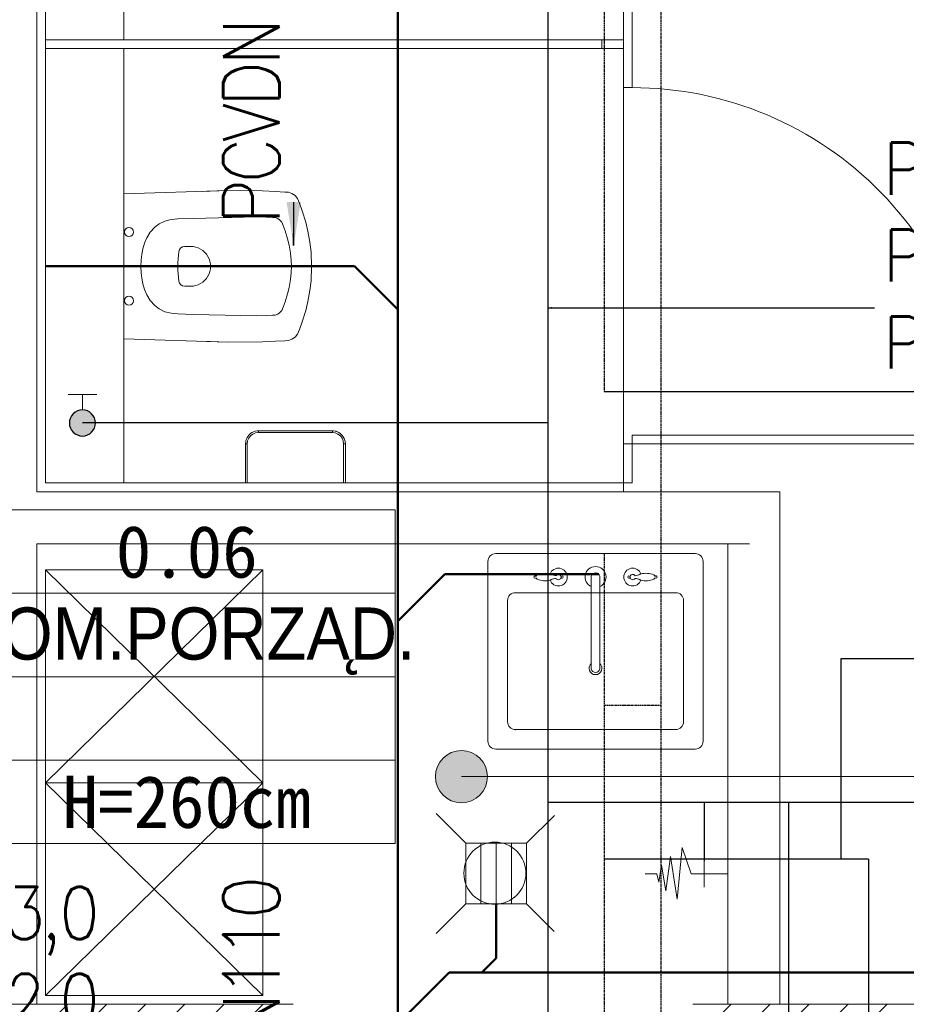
# Model space of a CAD drawing. Header units: millimetres. Extents: x -17122 to 7392, y -6480 to -3200.
# Tile 64 of 70: x 5042 to 5246, y -4524 to -4297. Entities that reach past the tile are written whole.
import ezdxf
from ezdxf import colors
from ezdxf.entities.mleader import LeaderData, LeaderLine
from ezdxf.enums import TextEntityAlignment as Align
from ezdxf.lldxf.tags import DXFTag
from ezdxf.math import Vec2, Vec3

# ---------------------------------------------------------------- set-up
doc = ezdxf.new("R2010")
doc.units = ezdxf.units.MM
for name, pattern in [('DASHDOT', [20, 10, -5, 0, -5]), ('DASHED', [0.75, 0.5, -0.25]), ('HIDDEN2', [4.7624999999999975, 3.174999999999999, -1.587499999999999])]:
    doc.linetypes.add(name, pattern=pattern)
for name, color, linetype, lineweight in [('_k_kreskowanie', 250, 'Continuous', 9), ('_k_opis', 7, 'Continuous', 13), ('_k_tabela', 7, 'Continuous', 13), ('_k_wyposażenia', 251, 'Continuous', 9), ('_k_ściany', 7, 'Continuous', 0), ('KANZLIZACJA', 34, 'Continuous', 30), ('WODA C', 1, 'Continuous', 0), ('WODA Z', 5, 'Continuous', 0), ('Zarys', 7, 'HIDDEN2', 15)]:
    doc.layers.add(name, color=color, linetype=linetype, lineweight=lineweight)
for name, color, linetype, true_color in [('IS_Ciepła_woda', 1, 'DASHDOT', 0xff0000), ('IS_Cyrkulacja', 7, 'DASHED', 0x800080), ('IS_Zimna_woda', 5, 'SOLID', 0x0000ff)]:
    doc.layers.add(name, color=color, linetype=linetype, true_color=true_color)
doc.styles.add('GENERATED_STYLE_1', font='MS Gothic.ttf')
doc.styles.add('GENERATED_STYLE_2', font='MS Gothic.ttf')
doc.styles.get("Standard").update_dxf_attribs({"font": 'arial.ttf'})
tags = doc.linetypes.add('SOLID', pattern=[10, 10, 0]).pattern_tags.tags
tags[6:7] = [DXFTag(74, 4), DXFTag(75, 0), DXFTag(340, '0'), DXFTag(46, 0.0), DXFTag(50, 0.0), DXFTag(44, 0.0), DXFTag(45, 0.0)]
tags[4:5] = [DXFTag(74, 4), DXFTag(75, 0), DXFTag(340, '0'), DXFTag(46, 0.0), DXFTag(50, 0.0), DXFTag(44, 0.0), DXFTag(45, 0.0)]

# ---------------------------------------------------------------- blocks, each defined once
blk = doc.blocks.new('kabiny')
at = {"layer": '_k_wyposażenia', "lineweight": 0, "ltscale": 20}
for p, q in [((13.20636446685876, 7.000000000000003), (12.4492233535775, -16.896484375)), ((13.20636446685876, 7.000000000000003), (46.53125460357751, 6.999999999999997)), ((46.53125460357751, 6.999999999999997), (47.28931124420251, -16.896484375)), ((25.85376436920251, 2.632019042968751), (24.55280001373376, 2.235290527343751)), ((27.12695772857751, 2.885925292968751), (25.85376436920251, 2.632019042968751)), ((28.34399874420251, 3.02813720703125), (27.12695772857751, 2.885925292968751)), ((29.86896212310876, 3.09954833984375), (28.34399874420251, 3.02813720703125)), ((29.86896212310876, 3.09954833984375), (31.39484102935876, 3.02813720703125)), ((31.39484102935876, 3.02813720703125), (32.61127169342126, 2.885925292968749)), ((32.61127169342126, 2.885925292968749), (33.88446505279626, 2.632019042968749)), ((33.88446505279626, 2.632019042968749), (35.18542940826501, 2.235290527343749)), ((22.03571016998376, 0.9044189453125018), (20.87573702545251, -0.1142578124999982)), ((23.27960665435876, 1.669189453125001), (22.03571016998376, 0.9044189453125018)), ((24.55280001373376, 2.235290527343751), (23.27960665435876, 1.669189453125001)), ((35.18542940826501, 2.235290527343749), (36.45801241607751, 1.669189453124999)), ((36.45801241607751, 1.669189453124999), (37.70312960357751, 0.9044189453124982)), ((37.70312960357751, 0.9044189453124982), (38.86310274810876, -0.1142578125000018)), ((20.05511934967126, -1.161926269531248), (19.43225558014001, -2.464416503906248)), ((20.87573702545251, -0.1142578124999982), (20.05511934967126, -1.161926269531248)), ((38.86310274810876, -0.1142578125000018), (39.68341524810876, -1.161926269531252)), ((39.68341524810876, -1.161926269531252), (40.30597384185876, -2.464416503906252)), ((19.06451876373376, -3.936584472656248), (18.92352755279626, -5.465515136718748)), ((19.43225558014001, -2.464416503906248), (19.06451876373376, -3.936584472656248)), ((40.30597384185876, -2.464416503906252), (40.67371065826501, -3.936584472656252)), ((40.67371065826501, -3.936584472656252), (40.81470186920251, -5.465515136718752)), ((18.92352755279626, -5.465515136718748), (18.82098849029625, -8.976562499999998)), ((40.81470186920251, -5.465515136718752), (40.91663058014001, -8.976562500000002)), ((18.46393282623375, -23.60272216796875), (18.82098849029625, -8.976562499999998)), ((25.2849167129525, -8.3753662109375), (25.2849167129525, -7.01458740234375)), ((34.45331270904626, -8.3753662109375), (34.45331270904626, -7.01458740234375)), ((41.27460177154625, -23.60272216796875), (40.91663058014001, -8.976562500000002)), ((12.4492233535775, -16.896484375), (12.64056856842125, -10.872314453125)), ((47.28931124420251, -16.896484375), (47.09766085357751, -10.872314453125)), ((12.4492233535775, -16.896484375), (12.52155001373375, -24.9024658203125)), ((12.52155001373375, -24.9024658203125), (12.4492233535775, -16.896484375)), ((47.2172897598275, -24.9024658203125), (47.28931124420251, -16.896484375)), ((47.28931124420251, -16.896484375), (47.2172897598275, -24.9024658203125)), ((12.52155001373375, -24.9024658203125), (12.64056856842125, -27.9298095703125)), ((12.64056856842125, -27.9298095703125), (12.52155001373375, -24.9024658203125)), ((18.54877169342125, -25.75299072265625), (18.46393282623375, -23.60272216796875)), ((41.18976290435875, -25.75299072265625), (41.27460177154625, -23.60272216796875)), ((47.0976608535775, -27.9298095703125), (47.2172897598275, -24.9024658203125)), ((47.2172897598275, -24.9024658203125), (47.0976608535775, -27.9298095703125)), ((18.6333053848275, -27.25262451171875), (18.54877169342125, -25.75299072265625)), ((41.10492403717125, -27.25262451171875), (41.18976290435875, -25.75299072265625)), ((12.64056856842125, -27.9298095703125), (12.75958712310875, -30.04010009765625)), ((12.75958712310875, -30.04010009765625), (12.64056856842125, -27.9298095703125)), ((18.661991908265, -27.8468017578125), (18.6333053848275, -27.25262451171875)), ((18.86005099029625, -28.44097900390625), (18.661991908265, -27.8468017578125)), ((19.22687227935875, -28.94940185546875), (18.86005099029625, -28.44097900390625)), ((19.70782931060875, -29.34552001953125), (19.22687227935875, -28.94940185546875)), ((20.44208224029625, -29.65679931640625), (19.70782931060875, -29.34552001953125)), ((39.2961471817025, -29.65679931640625), (40.03070528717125, -29.34552001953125)), ((40.03070528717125, -29.34552001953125), (40.5107467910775, -28.94940185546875)), ((40.5107467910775, -28.94940185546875), (40.8781784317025, -28.44097900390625)), ((40.8781784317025, -28.44097900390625), (41.076542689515, -27.8468017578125)), ((41.076542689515, -27.8468017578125), (41.10492403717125, -27.25262451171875)), ((46.9780319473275, -30.04010009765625), (47.0976608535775, -27.9298095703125)), ((47.0976608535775, -27.9298095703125), (46.9780319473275, -30.04010009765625)), ((12.75958712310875, -30.04010009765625), (12.7995651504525, -30.87689208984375)), ((12.7995651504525, -30.87689208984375), (12.75958712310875, -30.04010009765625)), ((12.7995651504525, -30.87689208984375), (13.07758028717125, -31.71307373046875)), ((13.07758028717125, -31.71307373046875), (12.7995651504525, -30.87689208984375)), ((13.07758028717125, -31.71307373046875), (13.59515841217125, -32.43023681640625)), ((13.59515841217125, -32.43023681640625), (13.07758028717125, -31.71307373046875)), ((21.71466524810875, -30.109375), (20.44208224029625, -29.65679931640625)), ((23.5527389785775, -30.6751708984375), (21.71466524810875, -30.109375)), ((25.02155001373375, -31.0438232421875), (23.5527389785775, -30.6751708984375)), ((26.830937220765, -31.382568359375), (25.02155001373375, -31.0438232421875)), ((28.44257052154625, -31.55224609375), (26.830937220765, -31.382568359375)), ((29.86896212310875, -31.61541748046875), (28.44257052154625, -31.55224609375)), ((29.86896212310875, -31.61541748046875), (31.2956589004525, -31.55224609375)), ((31.2956589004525, -31.55224609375), (32.9069870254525, -31.382568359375)), ((32.9069870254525, -31.382568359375), (34.716679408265, -31.0438232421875)), ((34.716679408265, -31.0438232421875), (36.18549044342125, -30.6751708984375)), ((36.18549044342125, -30.6751708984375), (38.02386934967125, -30.109375)), ((38.02386934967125, -30.109375), (39.2961471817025, -29.65679931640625)), ((46.1430710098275, -32.43023681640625), (46.660038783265, -31.71307373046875)), ((46.660038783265, -31.71307373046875), (46.1430710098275, -32.43023681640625)), ((46.660038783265, -31.71307373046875), (46.93866427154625, -30.87689208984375)), ((46.93866427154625, -30.87689208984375), (46.660038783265, -31.71307373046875)), ((46.93866427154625, -30.87689208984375), (46.9780319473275, -30.04010009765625)), ((46.9780319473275, -30.04010009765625), (46.93866427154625, -30.87689208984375)), ((13.59515841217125, -32.43023681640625), (14.2717331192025, -32.98748779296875)), ((14.2717331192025, -32.98748779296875), (13.59515841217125, -32.43023681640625)), ((14.2717331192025, -32.98748779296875), (15.3068893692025, -33.42633056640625)), ((15.3068893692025, -33.42633056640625), (14.2717331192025, -32.98748779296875)), ((15.3068893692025, -33.42633056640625), (17.0976608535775, -34.063232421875)), ((17.0976608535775, -34.063232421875), (15.3068893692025, -33.42633056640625)), ((42.64056856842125, -34.063232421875), (44.43134005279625, -33.42633056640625)), ((44.43134005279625, -33.42633056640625), (42.64056856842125, -34.063232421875)), ((44.43134005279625, -33.42633056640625), (45.46588595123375, -32.98748779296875)), ((45.46588595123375, -32.98748779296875), (44.43134005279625, -33.42633056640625)), ((45.46588595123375, -32.98748779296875), (46.1430710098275, -32.43023681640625)), ((46.1430710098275, -32.43023681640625), (45.46588595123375, -32.98748779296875)), ((17.0976608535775, -34.063232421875), (19.68402559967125, -34.8603515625)), ((19.68402559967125, -34.8603515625), (17.0976608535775, -34.063232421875)), ((19.68402559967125, -34.8603515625), (21.75372774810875, -35.37762451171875)), ((21.75372774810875, -35.37762451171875), (19.68402559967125, -34.8603515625)), ((21.75372774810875, -35.37762451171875), (24.3010299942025, -35.85552978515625)), ((24.3010299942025, -35.85552978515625), (21.75372774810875, -35.37762451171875)), ((24.3010299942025, -35.85552978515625), (26.56940157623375, -36.094482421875)), ((26.56940157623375, -36.094482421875), (24.3010299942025, -35.85552978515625)), ((26.56940157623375, -36.094482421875), (29.86896212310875, -36.19976806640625)), ((29.86896212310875, -36.19976806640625), (26.56940157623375, -36.094482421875)), ((29.86896212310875, -36.19976806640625), (33.168827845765, -36.094482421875)), ((33.168827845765, -36.094482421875), (29.86896212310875, -36.19976806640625)), ((33.168827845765, -36.094482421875), (35.43719942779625, -35.85552978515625)), ((35.43719942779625, -35.85552978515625), (33.168827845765, -36.094482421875)), ((35.43719942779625, -35.85552978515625), (37.9838913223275, -35.37762451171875)), ((37.9838913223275, -35.37762451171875), (35.43719942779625, -35.85552978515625)), ((37.9838913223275, -35.37762451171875), (40.0542038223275, -34.8603515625)), ((40.0542038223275, -34.8603515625), (37.9838913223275, -35.37762451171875)), ((40.0542038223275, -34.8603515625), (42.64056856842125, -34.063232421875)), ((42.64056856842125, -34.063232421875), (40.0542038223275, -34.8603515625))]:
    blk.add_line(p, q, dxfattribs=at)
at = {"layer": '_k_wyposażenia', "lineweight": 0, "ltscale": 0.1}
for p, q in [((-20, -21.01362966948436), (-20, -21)), ((-20, -21), (-11, -21)), ((-20, -21.05358983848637), (-20, -21.01362966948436)), ((-20, -21.11715728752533), (-20, -21.05358983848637)), ((-20, -21.2), (-20, -21.11715728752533)), ((-20, -21.29647238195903), (-20, -21.2)), ((-20, -21.4), (-20, -21.29647238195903)), ((-11, -21.4), (-20, -21.4)), ((-20, -43.6), (-20, -21.4)), ((-11, -21.01362966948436), (-11, -21)), ((-11, -21), (-10.45000292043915, -21.05777549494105)), ((-11, -21.05358983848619), (-11, -21.01362966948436)), ((-11, -21.11715728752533), (-11, -21.05358983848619)), ((-11, -21.2), (-11, -21.11715728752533)), ((-11, -21.29647238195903), (-11, -21.2)), ((-11, -21.4), (-11, -21.29647238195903)), ((-10.32707048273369, -21.48859285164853), (-11, -21.4)), ((-10.45000292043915, -21.05777549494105), (-10.22354286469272, -21.10222252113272)), ((-9.7, -21.7483339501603), (-10.32707048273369, -21.48859285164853)), ((-10.22354286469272, -21.10222252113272), (-9.91873533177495, -21.20893415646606)), ((-9.91873533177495, -21.20893415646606), (-9.5, -21.40192378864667)), ((-9.16152236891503, -22.16152236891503), (-9.7, -21.7483339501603)), ((-9.5, -21.40192378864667), (-9.424288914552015, -21.45513921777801)), ((-9.424288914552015, -21.45513921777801), (-8.983501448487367, -21.78800646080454)), ((-8.748333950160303, -22.7), (-9.16152236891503, -22.16152236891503)), ((-8.983501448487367, -21.78800646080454), (-8.878679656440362, -21.87867965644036)), ((-8.878679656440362, -21.87867965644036), (-8.61138342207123, -22.19620049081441)), ((-8.61138342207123, -22.19620049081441), (-8.4019237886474, -22.5)), ((-8.4019237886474, -22.5), (-8.320606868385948, -22.66582074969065)), ((-8.488592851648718, -23.3270704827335), (-8.748333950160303, -22.7)), ((-8.399999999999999, -24), (-8.488592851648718, -23.3270704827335)), ((-8.399999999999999, -41), (-8.399999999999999, -24)), ((-8.399999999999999, -24), (-8.296472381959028, -24)), ((-8.320606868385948, -22.66582074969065), (-8.102222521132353, -23.22354286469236)), ((-8.296472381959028, -24), (-8.2, -24)), ((-8.2, -24), (-8.117157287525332, -24)), ((-8.117157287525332, -24), (-8.053589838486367, -24)), ((-8.102222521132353, -23.22354286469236), (-8.019579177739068, -23.72382333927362)), ((-8.053589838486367, -24), (-8.013629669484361, -24)), ((-8.019579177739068, -23.72382333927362), (-8, -24)), ((-8.013629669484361, -24), (-8, -24)), ((-8, -24), (-8, -41)), ((-9.7, -43.2516660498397), (-9.16152236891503, -42.83847763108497)), ((-9.16152236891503, -42.83847763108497), (-8.748333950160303, -42.3)), ((-8.61138342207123, -42.80379950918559), (-8.878679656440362, -43.12132034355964)), ((-8.748333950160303, -42.3), (-8.488592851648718, -41.6729295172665)), ((-8.4019237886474, -42.5), (-8.61138342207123, -42.80379950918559)), ((-8.488592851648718, -41.6729295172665), (-8.399999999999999, -41)), ((-8.320606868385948, -42.33417925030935), (-8.4019237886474, -42.5)), ((-8.399999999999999, -41), (-8.296472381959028, -41)), ((-8.102222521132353, -41.77645713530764), (-8.320606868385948, -42.33417925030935)), ((-8.121073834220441, -41.81912511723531), (-8.320606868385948, -42.33417925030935)), ((-8.296472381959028, -41), (-8.2, -41)), ((-8.2, -41), (-8.117157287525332, -41)), ((-8.102222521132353, -41.77645713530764), (-8.138089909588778, -41.86304867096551)), ((-8.117157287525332, -41), (-8.053589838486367, -41)), ((-8.019579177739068, -41.27617666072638), (-8.102222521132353, -41.77645713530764)), ((-8.053589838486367, -41), (-8.013629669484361, -41)), ((-8, -41), (-8.019579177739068, -41.27617666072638)), ((-8.013629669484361, -41), (-8, -41)), ((-20, -43.70352761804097), (-20, -43.6)), ((-20, -43.6), (-11, -43.6)), ((-20, -43.8), (-20, -43.70352761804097)), ((-20, -43.88284271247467), (-20, -43.8)), ((-20, -43.94641016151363), (-20, -43.88284271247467)), ((-20, -43.98637033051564), (-20, -43.94641016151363)), ((-20, -44), (-20, -43.98637033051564)), ((-11, -44), (-20, -44)), ((-11, -43.6), (-10.32707048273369, -43.51140714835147)), ((-11, -43.70352761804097), (-11, -43.6)), ((-11, -43.8), (-11, -43.70352761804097)), ((-11, -43.88284271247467), (-11, -43.8)), ((-11, -43.94641016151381), (-11, -43.88284271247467)), ((-10.45000292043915, -43.94222450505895), (-11, -44)), ((-11, -43.98637033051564), (-11, -43.94641016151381)), ((-11, -44), (-11, -43.98637033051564)), ((-10.22354286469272, -43.89777747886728), (-10.45000292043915, -43.94222450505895)), ((-10.32707048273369, -43.51140714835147), (-9.7, -43.2516660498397)), ((-9.91873533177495, -43.79106584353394), (-10.22354286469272, -43.89777747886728)), ((-9.5, -43.59807621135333), (-9.91873533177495, -43.79106584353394)), ((-9.424288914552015, -43.54486078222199), (-9.5, -43.59807621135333)), ((-8.983501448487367, -43.21199353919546), (-9.424288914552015, -43.54486078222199)), ((-8.878679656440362, -43.12132034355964), (-8.983501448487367, -43.21199353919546))]:
    blk.add_line(p, q, dxfattribs=at)
at = {"layer": '_k_wyposażenia', "lineweight": 0, "ltscale": 20}
blk.add_lwpolyline([(83.99999999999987, 6.999999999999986), (182, 7), (182, 25), (-20, 25), (-20, 7), (80, 7)], dxfattribs=at)
for points in [[(80, 25), (82, 25), (81.99999999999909, -103), (79.99999999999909, -103)], [(-20, 7), (80, 7), (79.99999999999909, -108), (-20.00000000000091, -108)], [(182, 7), (82, 7), (81.99999999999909, -108), (181.9999999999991, -108)]]:
    blk.add_lwpolyline(points, close=True, dxfattribs=at)
at = {"layer": '_k_wyposażenia', "lineweight": 0}
for points in [[(-20.00000000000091, -108), (-11.00000000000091, -108), (-11.00000000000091, -110), (-20.00000000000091, -110)], [(70.99999999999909, -108.0000000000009), (90.99999999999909, -108.0000000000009), (90.99999999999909, -110.0000000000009), (70.99999999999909, -110.0000000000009)], [(-9.00000000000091, -110.0000000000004), (-11.00000000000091, -110.0000000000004), (-11.00000000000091, -190.0000000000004), (-9.00000000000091, -190.0000000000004)]]:
    blk.add_lwpolyline(points, close=True, dxfattribs=at)
at = {"layer": '_k_wyposażenia', "lineweight": 0, "ltscale": 20}
for centre in [(21.96643526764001, 5.810729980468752), (37.77240450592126, 5.810729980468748)]:
    blk.add_circle(centre, 1.029566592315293, dxfattribs=at)
for centre, radius, start, end in [((26.660038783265, -7.01458740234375), 1.375247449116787, 97.0541313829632, 180), ((29.86896212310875, -32.9462890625), 27.50494898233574, 82.94586861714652, 97.05413138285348), ((33.07758028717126, -7.01458740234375), 1.375247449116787, 0, 82.94586861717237), ((29.86896212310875, -8.3753662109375), 4.584158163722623, 179.9999969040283, 3.095971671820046e-06)]:
    blk.add_arc(centre, radius, start, end, dxfattribs=at)
at = {"layer": '_k_wyposażenia', "lineweight": 0}
blk.add_arc((-9.00000000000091, -110.0000000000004), 80, 268.5674562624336, 3.053332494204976e-13, dxfattribs=at)
blk = doc.blocks.new('zlew_1k')
at = {"layer": '_k_wyposażenia', "linetype": 'Continuous', "lineweight": 0}
for p, q in [((26301.32490602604, 10128.47899644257), (26301.32490602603, 9409.660592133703)), ((26256.32490649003, 10078.30328926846), (25796.32490649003, 10078.30328926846)), ((25776.32490649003, 10058.30328926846), (25776.32490649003, 9548.303289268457)), ((26276.32490649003, 9548.303289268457), (26276.32490649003, 10058.30328926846)), ((26156.32490649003, 10028.30328926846), (25846.32490649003, 10028.30328926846)), ((25826.32490649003, 10008.30328926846), (25826.32490649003, 9598.303289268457)), ((26176.32490649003, 9598.303289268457), (26176.32490649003, 10008.30328926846)), ((26218.23503644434, 9814.13617455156), (25981.15377653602, 9814.13617455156)), ((25981.15377653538, 9814.136174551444), (25995.20359287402, 9814.13617455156)), ((26191.7719196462, 9814.158937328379), (26218.23503644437, 9814.13617455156)), ((25981.15377653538, 9792.47040398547), (26218.23503644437, 9792.470403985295)), ((25995.20359287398, 9792.470403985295), (25981.15377653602, 9792.470403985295)), ((26218.23503644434, 9792.470403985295), (26191.76186811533, 9792.470403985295)), ((25846.32490649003, 9578.303289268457), (26156.32490649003, 9578.303289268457)), ((25796.32490649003, 9528.303289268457), (26256.32490649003, 9528.303289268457))]:
    blk.add_line(p, q, dxfattribs=at)
for centre, major_axis, ratio, start_param, end_param in [((25796.32490649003, 10058.30328926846), (14.1421356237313, 14.14213562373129), 0.9999999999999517, 0.7853981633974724, 2.356194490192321), ((26256.32490649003, 10058.30328926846), (14.14213562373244, 14.14213562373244), 0.9999999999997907, 5.497787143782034, 7.068583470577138), ((25846.32490649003, 10008.30328926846), (14.1421356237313, 14.14213562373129), 0.9999999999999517, 0.7853981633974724, 2.356194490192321), ((26156.32490649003, 10008.30328926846), (14.14213562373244, 14.14213562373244), 0.9999999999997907, 5.497787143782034, 7.068583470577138), ((26258.0947255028, 9932.373166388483), (36.26993458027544, 36.26993458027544), 0.9999999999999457, 1.960645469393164, 2.609595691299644), ((26216.0674141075, 9949.646343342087), (-4.144467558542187, 4.144467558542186), 0.9999999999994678, -0.5536480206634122, 0.3464453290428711), ((26216.32490649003, 9957.79200151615), (-2.065336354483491, 2.06533635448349), 0.9999999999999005, 2.93742633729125, 8.058147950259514), ((26216.58239887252, 9949.646343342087), (4.144467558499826, 4.144467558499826), 0.9999999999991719, 5.936739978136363, 6.836833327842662), ((26174.55508747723, 9932.373166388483), (-36.26993458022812, 36.26993458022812), 0.9999999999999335, 3.673589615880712, 4.322539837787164), ((26216.32490649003, 9898.293541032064), (16.00766133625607, 16.00766133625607), 0.9999999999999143, 1.141186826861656, 6.712794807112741), ((26258.0947255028, 9932.373166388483), (36.26993458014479, 36.26993458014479), 0.9999999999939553, 2.609595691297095, 2.663153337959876), ((26258.0947255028, 9932.373166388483), (-36.26993458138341, 36.2699345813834), 0.9999999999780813, 1.038799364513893, 1.092357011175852), ((26216.32490649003, 9898.350967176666), (-4.834207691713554, 4.834207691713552), 0.999999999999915, -0.2716637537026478, 4.984052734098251), ((26216.32490649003, 9898.350967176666), (-4.834207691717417, 4.834207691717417), 0.9999999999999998, -0.2716637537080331, 4.984052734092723), ((26170.6379691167, 9898.470931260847), (-30.21282407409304, 30.21282407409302), 0.9999999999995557, 4.063961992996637, 4.372276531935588), ((26170.63796911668, 9898.470931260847), (30.21282407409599, 30.21282407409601), 0.9999999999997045, 5.634758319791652, 5.943072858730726), ((26262.01184386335, 9898.470931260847), (30.21282407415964, 30.21282407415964), 0.9999999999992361, 1.910908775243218, 2.219223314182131), ((26262.01184386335, 9898.470931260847), (30.21282407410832, 30.21282407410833), 0.9999999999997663, 1.910908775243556, 2.219223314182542), ((26174.55508747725, 9932.373166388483), (36.26993458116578, 36.26993458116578), 0.9999999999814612, 5.190828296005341, 5.244385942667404), ((26174.55508747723, 9932.373166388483), (36.2699345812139, 36.2699345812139), 0.9999999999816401, 5.190828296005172, 5.24438594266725), ((26216.32490649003, 9888.831532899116), (-2.077325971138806, 2.077325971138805), 0.9999999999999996, -0.4338383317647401, 5.14622731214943), ((26216.32490649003, 9803.303289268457), (-18.98281140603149, 18.98281140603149), 0.9999999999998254, 1.20076248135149, 6.65229225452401), ((25983.01251020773, 9803.303289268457), (-11.53199679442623, 11.53199679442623), 0.9999999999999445, 4.653466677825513, 9.483700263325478), ((25983.06390649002, 9803.303289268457), (-7.778174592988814, 7.778174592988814), 0.9999999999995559, -0.6108652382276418, 2.181661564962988), ((25983.06390649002, 9803.303289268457), (-7.77817459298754, 7.77817459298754), 0.999999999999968, -0.6108652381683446, 2.181661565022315), ((26216.32490649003, 9803.303289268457), (7.778174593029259, 7.778174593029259), 0.9999999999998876, 4.101523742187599, 6.894050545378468), ((26216.32490649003, 9803.303289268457), (7.778174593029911, 7.778174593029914), 0.9999999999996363, 4.10152374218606, 6.8940505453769), ((26216.32490649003, 9708.31303750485), (-16.00766133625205, 16.00766133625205), 0.9999999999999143, 2.711983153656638, 8.283591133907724), ((26216.32490649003, 9717.775045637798), (2.077325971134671, 2.077325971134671), 1, 4.27855064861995, 9.85861629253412), ((26216.32490649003, 9708.255611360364), (-4.834207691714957, 4.834207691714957), 0.9999999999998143, 2.869928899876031, 8.12564538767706), ((26216.32490649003, 9708.255611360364), (-4.834207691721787, 4.834207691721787), 0.9999999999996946, 2.869928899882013, 8.125645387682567), ((26170.6379691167, 9708.135647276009), (-30.21282407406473, 30.21282407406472), 0.9999999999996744, 3.4817051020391, 3.790019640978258), ((26170.63796911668, 9708.135647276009), (30.21282407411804, 30.21282407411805), 0.9999999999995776, 5.052501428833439, 5.360815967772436), ((26262.01184386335, 9708.135647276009), (-30.21282407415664, 30.21282407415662), 0.9999999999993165, 0.9223693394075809, 1.230683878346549), ((26262.01184386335, 9708.135647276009), (-30.21282407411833, 30.21282407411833), 0.9999999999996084, 0.9223693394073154, 1.230683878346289), ((26258.0947255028, 9674.233412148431), (-36.26993458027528, 36.26993458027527), 0.9999999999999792, 0.5319969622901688, 1.18094718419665), ((26258.0947255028, 9674.233412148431), (-36.26993458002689, 36.26993458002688), 0.9999999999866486, 0.4784393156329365, 0.531996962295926), ((26258.0947255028, 9674.233412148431), (36.2699345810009, 36.2699345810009), 0.9999999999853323, 2.049235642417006, 2.102793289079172), ((26174.55508747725, 9674.233412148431), (36.26993458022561, 36.26993458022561), 0.9999999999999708, 5.102238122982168, 5.751188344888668), ((26174.55508747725, 9674.233412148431), (-36.26993458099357, 36.26993458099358), 0.9999999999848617, 4.180392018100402, 4.233949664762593), ((26174.55508747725, 9674.233412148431), (-36.26993458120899, 36.26993458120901), 0.9999999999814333, 4.180392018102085, 4.233949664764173), ((26216.0674141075, 9656.960235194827), (4.144467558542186, 4.144467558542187), 0.9999999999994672, 2.795147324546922, 3.695240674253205), ((26216.32490649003, 9648.814577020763), (2.06533635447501, 2.06533635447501), 0.999999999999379, 1.366630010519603, 6.487351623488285), ((26216.58239887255, 9656.960235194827), (4.1444675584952, 4.144467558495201), 0.9999999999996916, 4.158740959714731, 5.058834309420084), ((25846.32490649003, 9598.303289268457), (-14.1421356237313, 14.1421356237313), 0.9999999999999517, 0.7853981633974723, 2.356194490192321), ((26156.32490649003, 9598.303289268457), (-14.14213562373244, 14.14213562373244), 0.999999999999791, 2.35619449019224, 3.926990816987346), ((25796.32490649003, 9548.303289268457), (-14.1421356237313, 14.1421356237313), 0.9999999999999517, 0.7853981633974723, 2.356194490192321), ((26256.32490649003, 9548.303289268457), (-14.14213562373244, 14.14213562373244), 0.999999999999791, 2.35619449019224, 3.926990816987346)]:
    blk.add_ellipse(centre, major_axis=major_axis, ratio=ratio, start_param=start_param, end_param=end_param, dxfattribs=at)
blk.add_point((25826.32490649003, 10008.30328926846), dxfattribs=at)
blk = doc.blocks.new('metryczka_80')
at = {"layer": '_k_opis', "ltscale": 0.1}
for points in [[(-80, 0), (0, 0), (0, -64), (-80, -64)], [(-80, -16), (0, -16), (0, -48), (-80, -48)]]:
    blk.add_lwpolyline(points, close=True, dxfattribs=at)
blk.add_lwpolyline([(-80, -32), (0, -32)], dxfattribs=at)
at = {"layer": '_k_opis', "ltscale": 0.1, "flags": 4}
for tag, style, p in [('ATR_NR_POM', 'GENERATED_STYLE_1', (-40, -13)), ('ATR_POM', 'GENERATED_STYLE_2', (-40, -28.71428571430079)), ('ATR_WYS', 'GENERATED_STYLE_1', (-40, -61))]:
    blk.add_attdef(tag, text='', height=10, dxfattribs=dict(at, style=style)).set_placement(p, align=Align.CENTER)
blk = doc.blocks.new('A$C30E42FEA')
at = {"layer": '_k_wyposażenia'}
for p, q in [((8.446370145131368, 0), (10.51607929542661, 6.128216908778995)), ((10.51607929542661, 6.128216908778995), (11.61347634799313, -5.82149939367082)), ((5.446370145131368, 3), (5.446370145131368, -3)), ((11.61347634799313, -5.82149939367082), (13.16562466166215, 4.057308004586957)), ((13.16562466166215, 4.057308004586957), (14.23949889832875, -3.870288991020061)), ((8.446370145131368, 0), (0, 0)), ((14.23949889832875, -3.870288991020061), (15.25677782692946, 2.042844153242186)), ((15.25677782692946, 2.042844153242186), (15.89327785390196, -1.906189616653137)), ((15.89327785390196, -1.906189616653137), (16.34879165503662, 0.04124643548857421)), ((16.34879165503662, 0.04124643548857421), (18.97620308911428, 0.04124643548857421))]:
    blk.add_line(p, q, dxfattribs=at)
blk = doc.blocks.new('kratka_sc')
at = {"layer": '_k_wyposażenia', "flags": 128}
for points in [[(352121.2352062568, 25947.58415005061), (352114.836491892, 25953.98286251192)], [(352135.235206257, 25947.58414995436), (352142.0618409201, 25954.4107845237)], [(352124.7352062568, 25947.58415002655), (352124.7352061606, 25933.58415002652)], [(352128.2352062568, 25947.58415000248), (352128.2352061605, 25933.58415000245)], [(352131.735206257, 25947.58414997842), (352131.7352061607, 25933.58414997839)], [(352121.2352061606, 25933.58415005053), (352114.8888300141, 25927.23777399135)], [(352135.2352061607, 25933.58414995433), (352142.0618409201, 25926.75751698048)]]:
    blk.add_lwpolyline(points, dxfattribs=at)
blk.add_lwpolyline([(352121.2352062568, 25947.58415005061), (352135.235206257, 25947.58414995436), (352135.2352061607, 25933.58414995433), (352121.2352061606, 25933.58415005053)], close=True, dxfattribs=at)
at = {"layer": '_k_wyposażenia'}
blk.add_circle((352128.520354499, 25940.66999951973), 7.14579595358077, dxfattribs=at)
blk = doc.blocks.new('A$C6C91014B')
at = {"layer": 'WODA Z', "lineweight": 0, "ltscale": 3}
blk.add_hatch(color=5, dxfattribs=at).paths.add_polyline_path([(0, 3.000000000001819, -1), (0, -2.999999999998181, -1)])
at = {"layer": 'WODA Z', "lineweight": 0}
for q in [(0, -2.999999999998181), (-3.304750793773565, -6.566985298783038), (3.304750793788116, -6.566985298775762)]:
    blk.add_line((7.275957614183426e-12, -6.566985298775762), q, dxfattribs=at)
at = {"layer": 'WODA Z', "lineweight": -3, "ltscale": 5}
blk.add_circle((0, 0), 3, dxfattribs=at)

msp = doc.modelspace()

# ---------------------------------------------------------------- hatches: boundary and pattern name
at = {"layer": '_k_kreskowanie', "lineweight": 0, "ltscale": 2, "transparency": 33554687}
h = msp.add_hatch(dxfattribs=at)
h.set_pattern_fill('ANSI31', color=256, scale=2)
h.set_pattern_definition([(45, (1100.286567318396, -888.8747041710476), (-4.490128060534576, 4.490128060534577), [])])
h.paths.add_polyline_path([(4922.235256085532, -4960.100455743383), (4922.235256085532, -4936.100455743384), (4855.235256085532, -4936.100455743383), (4855.235256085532, -5036.100455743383), (4787.235256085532, -5036.100455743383), (4787.235256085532, -5060.100455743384), (4879.235256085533, -5060.100455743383), (4879.235256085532, -4960.100455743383)])
h.paths.add_polyline_path([(5921.235256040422, -4253.100455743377), (5945.235256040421, -4253.100455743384), (5945.235256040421, -4046.100455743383), (5314.235256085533, -4046.100455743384), (5314.235256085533, -4070.100455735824), (5414.235256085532, -4070.100455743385), (5414.235256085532, -4296.100455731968), (5432.235256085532, -4296.100455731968), (5432.235256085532, -4070.100455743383), (5921.235256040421, -4070.100455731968)])
h.paths.add_polyline_path([(5921.235256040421, -4653.100455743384), (5945.235256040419, -4653.100455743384), (5945.235256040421, -4453.100455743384), (5921.235256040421, -4453.100455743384)])
h.paths.add_polyline_path([(5866.735256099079, -5036.100455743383), (5866.73525609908, -5060.100455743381), (5945.235256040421, -5060.10045574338), (5945.235256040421, -4853.100455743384), (5921.235256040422, -4853.100455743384), (5921.235256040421, -5036.100455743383)])
h.paths.add_polyline_path([(5606.735256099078, -5036.100455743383), (5606.735256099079, -5060.100455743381), (5746.735256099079, -5060.10045574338), (5746.735256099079, -5036.100455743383)])
h.paths.add_polyline_path([(5346.735256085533, -5036.100455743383), (5346.735256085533, -5060.100455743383), (5486.735256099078, -5060.100455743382), (5486.735256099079, -5036.100455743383), (5432.235256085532, -5036.100455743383), (5432.235256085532, -4692.100455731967), (5414.235256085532, -4692.100455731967), (5414.235256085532, -5036.100455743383)])
h.paths.add_polyline_path([(5226.735256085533, -5060.100455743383), (5226.735256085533, -5036.100455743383), (5159.235256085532, -5036.100455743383), (5159.235256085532, -4960.100455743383), (5159.235256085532, -4936.100455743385), (5092.235256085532, -4936.100455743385), (5092.235256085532, -4960.100455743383), (5135.235256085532, -4960.100455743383), (5135.235256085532, -5060.100455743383)])
h.paths.add_polyline_path([(4100.235256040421, -4770.100455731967), (4124.235256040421, -4770.100455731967), (4124.235256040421, -4692.100455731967), (4100.235256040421, -4692.100455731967)])
h.paths.add_polyline_path([(4124.235256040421, -4930.100455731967), (4100.235256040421, -4930.100455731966), (4100.235256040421, -5060.100455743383), (4667.235256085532, -5060.100455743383), (4667.235256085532, -5036.100455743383), (4124.235256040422, -5036.100455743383)])
h.paths.add_polyline_path([(4124.235256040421, -4226.905047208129), (4100.235256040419, -4226.905047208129), (4100.23525604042, -4304.502751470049), (4124.235256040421, -4304.502751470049)])
h.paths.add_polyline_path([(4363.791529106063, -4070.100455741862), (4363.791529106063, -4046.100455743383), (4100.235256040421, -4046.100455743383), (4100.235256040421, -4122.905047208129), (4124.235256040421, -4122.905047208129), (4124.235256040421, -4070.100455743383)])
h.paths.add_polyline_path([(4664.255787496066, -4070.100455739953), (4664.255787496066, -4046.100455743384), (4483.791529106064, -4046.100455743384), (4483.791529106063, -4070.1004557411)])
h.paths.add_polyline_path([(4784.255787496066, -4046.100455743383), (4784.255787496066, -4070.100455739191), (5194.235256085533, -4070.100455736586), (5194.235256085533, -4046.100455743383)])
h.paths.add_polyline_path([(4192.23172776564, -4542.100455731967), (4192.23172776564, -4524.100455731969), (4124.235256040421, -4524.100455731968), (4124.235256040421, -4464.50275147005), (4100.23525604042, -4464.502751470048), (4100.235256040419, -4542.100455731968)])
h.paths.add_polyline_path([(4296.23172776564, -4524.100455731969), (4296.23172776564, -4542.100455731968), (4380.647470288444, -4542.100455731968), (4380.647470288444, -4524.100455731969)])
h.paths.add_polyline_path([(4598.255787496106, -4542.100455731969), (4598.255787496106, -4524.100455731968), (4484.647470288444, -4524.100455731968), (4484.647470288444, -4542.100455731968)])
h.paths.add_polyline_path([(4832.255787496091, -4542.100455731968), (4832.255787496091, -4524.100455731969), (4702.255787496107, -4524.100455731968), (4702.255787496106, -4542.100455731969)])
h.paths.add_polyline_path([(5197.235256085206, -4524.100455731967), (5197.235256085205, -4542.100455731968), (5432.235256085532, -4542.100455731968), (5432.235256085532, -4400.100455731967), (5414.235256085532, -4400.100455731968), (5414.235256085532, -4524.100455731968)])
h.paths.add_polyline_path([(5105.235256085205, -4542.100455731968), (5105.235256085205, -4524.100455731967), (4936.255787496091, -4524.100455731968), (4936.255787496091, -4542.100455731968)])
at = {"layer": '_k_opis', "lineweight": 0, "ltscale": 0.1}
h = msp.add_hatch(color=256, dxfattribs=at)
h.dxf.hatch_style = 1
h.paths.add_polyline_path([(5143.949159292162, -4477.699750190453, 1), (5143.949159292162, -4465.699750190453, 1)])

# ---------------------------------------------------------------- linework, layer by layer
msp.add_lwpolyline([(5281.947172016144, -4471.699750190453), (5143.949159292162, -4471.699750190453)], dxfattribs=at)
msp.add_circle((5143.949159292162, -4471.699750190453), 6, dxfattribs=at)
at = {"layer": '_k_wyposażenia', "lineweight": 0}
for points in [[(5046.255787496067, -4406.100455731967), (5181.255787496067, -4406.100455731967), (5181.255787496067, -4385.964154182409)], [(5048.214724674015, -4424.100455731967), (5098.214724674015, -4473.100455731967), (5048.214724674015, -4473.100455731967), (5098.214724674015, -4424.100455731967)], [(5048.214724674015, -4473.100455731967), (5098.214724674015, -4522.100455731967), (5048.214724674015, -4522.100455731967), (5098.214724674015, -4473.100455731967)]]:
    msp.add_lwpolyline(points, dxfattribs=at)
for points in [[(5048.214724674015, -4473.100455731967), (5048.214724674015, -4424.100455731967), (5098.214724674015, -4424.100455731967), (5098.214724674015, -4473.100455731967)], [(5048.214724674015, -4522.100455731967), (5048.214724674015, -4473.100455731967), (5098.214724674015, -4473.100455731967), (5098.214724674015, -4522.100455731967)]]:
    msp.add_lwpolyline(points, close=True, dxfattribs=at)
at = {"layer": '_k_ściany', "lineweight": 0}
for points in [[(5034.255787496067, -4171.100455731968), (5034.255787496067, -4070.100455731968), (5046.255787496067, -4070.100455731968), (5046.255787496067, -4406.100455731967)], [(5046.255787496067, -4418.100455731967), (5046.255787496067, -4524.100455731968), (5034.255787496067, -4524.100455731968), (5034.255787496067, -4299.100455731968)], [(5217.235256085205, -4524.100455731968), (5217.235256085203, -4406.100455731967), (5046.255787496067, -4406.100455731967)], [(5205.235256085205, -4524.100455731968), (5205.235256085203, -4418.100455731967), (5046.255787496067, -4418.100455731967)], [(4936.255787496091, -4524.100455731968), (5105.235256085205, -4524.100455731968)], [(5197.235256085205, -4524.100455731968), (5414.235256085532, -4524.100455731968)]]:
    msp.add_lwpolyline(points, dxfattribs=at)
at = {"layer": 'IS_Ciepła_woda', "linetype": 'DASHED', "lineweight": 30, "ltscale": 0.1}
for points in [[(5176.811595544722, -4159.341480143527), (5176.811595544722, -4383.155939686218)], [(5176.811595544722, -4420.350455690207), (5176.811595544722, -4579.387697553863)]]:
    msp.add_lwpolyline(points, dxfattribs=at)
at = {"layer": 'IS_Ciepła_woda', "linetype": 'ByBlock', "lineweight": 30, "ltscale": 0.1}
for points in [[(5265.736489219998, -4383.155939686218), (5176.811595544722, -4383.155939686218)], [(5237.663220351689, -4490.6726163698), (5176.811595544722, -4490.6726163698)]]:
    msp.add_lwpolyline(points, dxfattribs=at)
at = {"layer": 'IS_Ciepła_woda', "color": 1, "linetype": 'ByBlock', "lineweight": 30, "ltscale": 0.05}
msp.add_lwpolyline([(5237.663220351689, -4490.6726163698), (5237.663220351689, -4532.414493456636)], dxfattribs=at)
at = {"layer": 'IS_Cyrkulacja', "linetype": 'DASHED', "lineweight": 30, "ltscale": 0.1}
for points in [[(5189.811595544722, -4172.341480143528), (5189.811595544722, -4592.387697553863)], [(5189.811595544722, -4455.321430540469), (5176.811595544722, -4455.321430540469)]]:
    msp.add_lwpolyline(points, dxfattribs=at)
at = {"layer": 'IS_Zimna_woda', "lineweight": 30}
for points in [[(5163.811595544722, -4146.341480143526), (5163.811595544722, -4566.387697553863)], [(5163.811595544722, -4390.288100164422), (5056.713141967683, -4390.288100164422)], [(5359.955932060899, -4477.6726163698), (5163.811595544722, -4477.6726163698)], [(5199.788885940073, -4477.6726163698), (5199.788885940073, -4491.100455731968)]]:
    msp.add_lwpolyline(points, dxfattribs=at)
at = {"layer": 'IS_Zimna_woda', "lineweight": 30, "ltscale": 0.1}
msp.add_lwpolyline([(5219.324250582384, -4532.414493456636), (5219.324250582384, -4477.6726163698)], dxfattribs=at)
at = {"layer": 'KANZLIZACJA', "lineweight": 50}
for points in [[(5129.304007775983, -4126.097230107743), (5129.304007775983, -4598.005132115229)], [(5048.235256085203, -4354.200455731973), (5119.323175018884, -4354.200455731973)], [(5119.323175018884, -4354.200455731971), (5129.304007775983, -4364.181288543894)], [(5129.304007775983, -4435.902085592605), (5140.150510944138, -4425.05558204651)], [(5175.564794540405, -4425.055582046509), (5140.150510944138, -4425.055582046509)], [(5151.93343891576, -4501.008623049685), (5151.93343891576, -4513.458968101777)], [(5148.649769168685, -4516.742637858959), (5151.93343891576, -4513.458968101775)], [(5129.304007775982, -4528.571552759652), (5141.132922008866, -4516.74263785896)], [(5141.132922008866, -4516.742637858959), (5343.407862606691, -4516.742637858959)]]:
    msp.add_lwpolyline(points, dxfattribs=at)

# ---------------------------------------------------------------- block references
at = {"lineweight": 0, "xscale": -1}
msp.add_blockref('kratka_sc', (357280.1686450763, -30434.59277305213), dxfattribs=at)
at = {"layer": '_k_tabela', "lineweight": 0, "ltscale": 0.1}
ref = msp.add_blockref('metryczka_80', (5128.725235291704, -4410.297272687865), dxfattribs=dict(at, xscale=1.2, yscale=1.2, zscale=1.2))
ref.add_attrib('ATR_NR_POM', '0.06', dxfattribs={"layer": '_k_opis', "ltscale": 0.1, "height": 12, "style": 'GENERATED_STYLE_1'}).set_placement((5080.725235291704, -4425.897272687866), align=Align.CENTER)
ref.add_attrib('ATR_POM', 'POM.PORZĄD.', dxfattribs={"layer": '_k_opis', "ltscale": 0.1, "height": 12, "style": 'GENERATED_STYLE_2'}).set_placement((5080.725235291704, -4444.754415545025), align=Align.CENTER)
ref.add_attrib('ATR_WYS', 'H=260cm', dxfattribs={"layer": '_k_opis', "ltscale": 0.1, "height": 12, "style": 'GENERATED_STYLE_1'}).set_placement((5080.725235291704, -4483.497272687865), align=Align.CENTER)
at = {"layer": '_k_ściany', "lineweight": 0, "rotation": 89.99999999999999}
msp.add_blockref('kabiny', (5073.235256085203, -4384.100455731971), dxfattribs=at)
at = {"layer": '_k_ściany', "lineweight": 0, "ltscale": 2, "xscale": 0.09000000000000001, "yscale": 0.09000000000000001, "zscale": 0.09000000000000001, "rotation": 90.00000000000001}
msp.add_blockref('zlew_1k', (6057.104709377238, -6785.21969727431), dxfattribs=at)
at = {"layer": 'WODA C', "xscale": -1, "rotation": 180}
msp.add_blockref('A$C6C91014B', (5056.713141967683, -4390.288100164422), dxfattribs=at)
at = {"layer": 'Zarys', "lineweight": 0, "xscale": -1}
msp.add_blockref('A$C30E42FEA', (5205.235256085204, -4494.100455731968), dxfattribs=at)

# ---------------------------------------------------------------- leaders
at = {"layer": 'KANZLIZACJA', "color": 0, "lineweight": 30}
ml = msp.add_multileader_mtext('Standard', dxfattribs=at)
ml.set_content('{\\Fsimplex.shx;\\W0.9;\\T0.9;PCVDN110\\H2.5x;\\C34;\\W1;\\T0.95; }')
ml.set_leader_properties()
ml.build(insert=Vec2(0, 0))
ml.multileader.update_dxf_attribs({"text_left_attachment_type": 2, "text_right_attachment_type": 2, "arrow_head_size": 10})
ctx = ml.context
ctx.base_point, ctx.char_height, ctx.arrow_head_size, ctx.plane_origin, ctx.plane_x_axis, ctx.plane_y_axis = Vec3(5105.33023634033, -4346.598958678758), 13, 10, Vec3(5150.786504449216, -4380.810316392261), Vec3(5.510951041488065e-16, 1), Vec3(-1, 5.510951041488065e-16)
ctx.left_attachment, ctx.right_attachment, ctx.attachment_type = 2, 2, 2
notes = []
notes.append((ctx, [(0, (1, 1, 0), (5105.33023634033, -4349.426583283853), (5.510951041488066e-16, 1), 2.82762460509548, [(0, [(5105.33023634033, -4349.426583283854)], 0, [])])]))
ctx.mtext.insert, ctx.mtext.text_direction, ctx.mtext.rotation, ctx.mtext.width = Vec3(5089.08023634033, -4344.598958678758), Vec3(5.053215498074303e-16, 1), 1.570796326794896, 252.0453761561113
ml = msp.add_multileader_mtext('Standard', dxfattribs=at)
ml.set_content('{\\Fsimplex.shx;\\W0.9;\\T0.9;PCVDN110\\H2.5x;\\C34;\\W1;\\T0.95; }')
ml.set_leader_properties()
ml.build(insert=Vec2(0, 0))
ml.multileader.update_dxf_attribs({"text_left_attachment_type": 2, "text_right_attachment_type": 2, "arrow_head_size": 10})
ctx = ml.context
ctx.base_point, ctx.char_height, ctx.arrow_head_size, ctx.plane_origin, ctx.plane_x_axis, ctx.plane_y_axis = Vec3(5105.330236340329, -4571.070055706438), 13, 10, Vec3(5150.786504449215, -4605.281413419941), Vec3(5.510951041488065e-16, 1), Vec3(-1, 5.510951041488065e-16)
ctx.left_attachment, ctx.right_attachment, ctx.attachment_type = 2, 2, 2
notes.append((ctx, [(0, (1, 1, 0), (5105.330236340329, -4573.897680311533), (5.510951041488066e-16, 1), 2.82762460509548, [(0, [(5105.330236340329, -4573.897680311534)], 0, [])])]))
ctx.mtext.insert, ctx.mtext.text_direction, ctx.mtext.rotation, ctx.mtext.width = Vec3(5089.080236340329, -4569.070055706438), Vec3(5.053215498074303e-16, 1), 1.570796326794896, 252.0453761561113
at = {"layer": 'WODA Z', "color": 0, "lineweight": 30}
ml = msp.add_multileader_mtext('Standard', dxfattribs=at)
ml.set_content('{\\Fsimplex|c0;\\W0.9;\\T0.9;\\C5;PEXdn\\Fsimplex|c238;20\\Fsimplex|c0;x\\Fsimplex|c238;2\\Fsimplex|c0;,0\\P\\pxsm1;\\C1;PEXdn\\Fsimplex|c238;16\\Fsimplex|c0;x\\Fsimplex|c238;2\\Fsimplex|c0;,\\Fsimplex|c238;0\\P\\Fsimplex|c0;\\C214;P\\Fsimplex|c238;EXdn16x2,0\\P\\Fsimplex|c0;\\C1; }')
ml.set_leader_properties()
ml.build(insert=Vec2(0, 0))
ml.multileader.update_dxf_attribs({"text_left_attachment_type": 2, "text_right_attachment_type": 2, "arrow_head_size": 0})
ctx = ml.context
ctx.base_point, ctx.char_height, ctx.arrow_head_size, ctx.plane_origin, ctx.plane_x_axis, ctx.plane_y_axis = Vec3(5239.001171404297, -4363.747163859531), 12, 0, Vec3(5125.62580701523, -4475.71854150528), Vec3(1, -6.123072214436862e-16), Vec3(6.123072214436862e-16, 1)
ctx.left_attachment, ctx.right_attachment, ctx.attachment_type = 2, 2, 2
notes.append((ctx, [(0, (1, 1, 0), (5197.671007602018, -4363.747163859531), (1, -6.123072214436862e-16), 41.33016380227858, [(0, [(5163.811595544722, -4363.747163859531)], 0, [])])]))
ctx.mtext.insert, ctx.mtext.text_direction, ctx.mtext.rotation, ctx.mtext.defined_height, ctx.mtext.flow_direction = Vec3(5241.001171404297, -4325.747163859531), Vec3(1, -6.123072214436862e-16), 6.283185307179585, 31.48896278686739, 5
ml = msp.add_multileader_mtext('Standard', dxfattribs=at)
ml.set_content('{\\Fsimplex|c0;\\W0.9;\\T0.9;\\C5;PEXdn16x2,0\\P\\pxsm1;\\C1;PEXdn16x2,0}')
ml.set_leader_properties()
ml.build(insert=Vec2(0, 0))
ml.multileader.update_dxf_attribs({"text_left_attachment_type": 2, "text_right_attachment_type": 2, "arrow_head_size": 0})
ctx = ml.context
ctx.base_point, ctx.char_height, ctx.arrow_head_size, ctx.plane_origin, ctx.plane_x_axis, ctx.plane_y_axis = Vec3(5272.661881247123, -4444.531023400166), 12, 0, Vec3(5193.145928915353, -4489.486003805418), Vec3(1, -6.123072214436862e-16), Vec3(6.123072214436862e-16, 1)
ctx.left_attachment, ctx.right_attachment, ctx.attachment_type = 2, 2, 2
notes.append((ctx, [(0, (1, 1, 0), (5231.331717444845, -4444.531023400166), (1, -6.123072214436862e-16), 41.33016380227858, [(0, [(5231.33171744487, -4490.6726163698)], 0, [])])]))
ctx.mtext.insert, ctx.mtext.text_direction, ctx.mtext.rotation, ctx.mtext.defined_height, ctx.mtext.flow_direction = Vec3(5274.661881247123, -4426.531023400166), Vec3(1, -6.123072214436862e-16), 6.283185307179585, 31.48896278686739, 5
ml = msp.add_multileader_mtext('Standard', dxfattribs=at)
ml.set_content('{\\Fsimplex|c0;\\W0.9;\\T0.9;\\C5;PEXdn\\Fsimplex|c238;26\\Fsimplex|c0;x\\Fsimplex|c238;3\\Fsimplex|c0;,0\\P\\pxsm1;\\C1;PEXdn\\Fsimplex|c238;16\\Fsimplex|c0;x\\Fsimplex|c238;2\\Fsimplex|c0;,\\Fsimplex|c238;0\\P\\Fsimplex|c0;\\C214;P\\Fsimplex|c238;EXdn16x2,0\\P\\Fsimplex|c0;\\C1; }')
ml.set_leader_properties()
ml.build(insert=Vec2(0, 0))
ml.multileader.update_dxf_attribs({"text_left_attachment_type": 2, "text_right_attachment_type": 2, "arrow_head_size": 0})
ctx = ml.context
ctx.base_point, ctx.char_height, ctx.arrow_head_size, ctx.plane_origin, ctx.plane_x_axis, ctx.plane_y_axis = Vec3(4972.351008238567, -4535.09533029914), 12, 0, Vec3(4858.975643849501, -4647.066707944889), Vec3(1, -6.123072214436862e-16), Vec3(6.123072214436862e-16, 1)
ctx.left_attachment, ctx.right_attachment, ctx.attachment_type = 2, 2, 2
notes.append((ctx, [(0, (1, 1, 0), (4931.020844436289, -4535.09533029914), (1, -6.123072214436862e-16), 41.33016380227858, [(0, [(4897.161432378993, -4535.09533029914)], 0, [])])]))
ctx.mtext.insert, ctx.mtext.text_direction, ctx.mtext.rotation, ctx.mtext.defined_height, ctx.mtext.flow_direction = Vec3(4974.351008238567, -4497.09533029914), Vec3(1, -6.123072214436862e-16), 6.283185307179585, 31.48896278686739, 5
for ctx, leaders in notes:
    for number, flags, end, landing, length, lines in leaders:
        leader = LeaderData()
        leader.index, (leader.has_last_leader_line, leader.has_dogleg_vector, leader.attachment_direction) = number, flags
        leader.last_leader_point, leader.dogleg_vector, leader.dogleg_length = Vec3(end), Vec3(landing), length
        for number, points, colour, breaks in lines:
            line = LeaderLine()
            line.index, line.vertices, line.color, line.breaks = number, Vec3.list(points), colors.encode_raw_color(colour), breaks
            leader.lines.append(line)
        ctx.leaders.append(leader)

doc.saveas('drawing.dxf')
